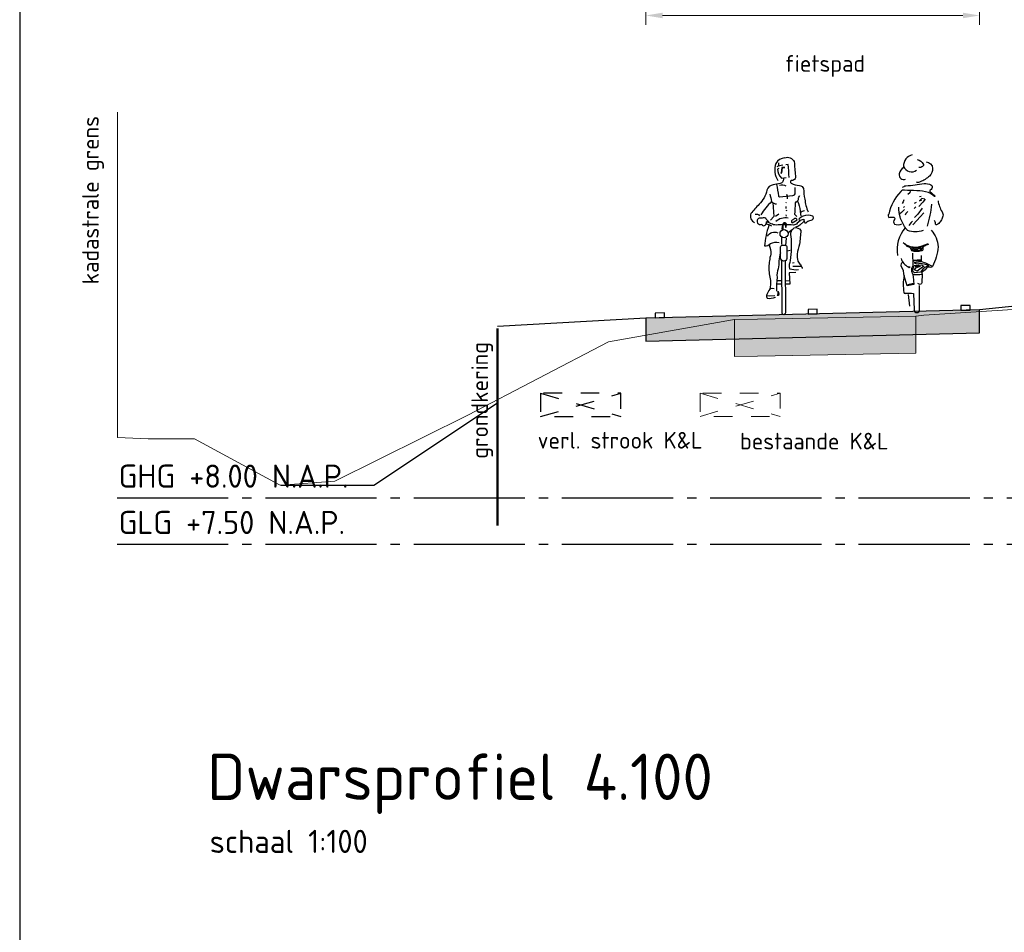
# Model space of a CAD drawing. Header units: metres. Extents: x 180716 to 180809, y 418548 to 418668.
# Tile 75 of 148: x 180716 to 180727, y 418609 to 418618. Entities that reach past the tile are written whole.
import ezdxf

# ---------------------------------------------------------------- set-up
doc = ezdxf.new("R2010")
doc.units = ezdxf.units.M
doc.linetypes.add('AL-NAP_LIJN', pattern=[15.25, 12, -1.5, 0.25, -1.5])
doc.linetypes.add('NLCS-HIDDEN', pattern=[4, 2, -2])
doc.layers.get('0').update_dxf_attribs({"color": 30, "lineweight": 0})
doc.layers.get('Defpoints').update_dxf_attribs({"lineweight": 0})
for name, color, linetype, lineweight in [('B-WE-KG-GRENS_PERCEEL-SD', 253, 'Continuous', 0), ('B-WE-KL-STROOK-GD', 8, 'NLCS-HIDDEN', 18), ('B-WE-OG-DTM-V', 253, 'Continuous', 0), ('B-WE-VH-M', 253, 'Continuous', 0), ('B-WE-VH-VERHARDING_ASFALT-GD', 253, 'Continuous', 0), ('N-WE-GK-BESCHOEIING_HOUT-GD', 130, 'GK-BESCHOEIING', 50), ('N-WE-GW-BERM-GD', 90, 'Continuous', 30), ('N-WE-GW-WATERGANG-GD', 150, 'Continuous', 30), ('N-WE-KL-STROOK-GD', 7, 'NLCS-HIDDEN', 25), ('N-WE-VH-M', 7, 'Continuous', 18), ('N-WE-VH-VERHARDING_ASFALT-GD', 210, 'Continuous', 30), ('N-WE-VW-MARKERING-GD', 7, 'Continuous', 30), ('N-WE-WH-WATERPEIL_WINTERPEIL-GD', 150, 'AL-NAP_LIJN', 25), ('N-WE-WH-WATERPEIL_ZOMERPEIL-GD', 150, 'AL-NAP_LIJN', 25), ('X-XX-AL-AANKLEDING-SD', 6, 'Continuous', 25), ('X-XX-AL-AANKLEDING-T25', 7, 'Continuous', 25), ('X-XX-AL-AANKLEDING-T50', 7, 'Continuous', 30), ('X-XX-AL-PRINCIPEPROFIEL-T18', 1, 'Continuous', 18), ('X-XX-AL-PRINCIPEPROFIEL-T25', 6, 'Continuous', 25)]:
    doc.layers.add(name, color=color, linetype=linetype, lineweight=lineweight)
doc.layers.add('B-WE-VH-VERHARDING_ASFALT-AD', color=253, linetype='Continuous', lineweight=0, transparency=0.5)
doc.layers.add('N-WE-VH-VERHARDING_ASFALT-AD', color=212, linetype='Continuous', lineweight=18, transparency=0.3)
doc.layers.add('X-XX-AL-HULPLIJN-GD', color=155, linetype='Continuous', lineweight=25, plot=False)
doc.styles.add('NLCS-ISO-M100-T18', font='NLCS-ISO.ttf', dxfattribs={"height": 0.18})
doc.styles.add('NLCS-ISO-M100-T25', font='NLCS-ISO.ttf', dxfattribs={"height": 0.25})
doc.styles.add('NLCS-ISO-M100-T50', font='NLCS-ISO.ttf', dxfattribs={"height": 0.5})
doc.styles.get("Standard").update_dxf_attribs({"font": 'arial.ttf'})
doc.linetypes.add('GK-BESCHOEIING', pattern='A,30,-5,[1,NLCS.shx,S=1,R=0,X=0,Y=0],-5', length=40)
doc.linetypes.add('KG-KADASTRAAL', pattern='A,5.5,-2,["K",Standard,S=1.8,R=0,X=0,Y=-0.9],-2,5.5,-2,[5,NLCS.shx,S=0.75,R=0,X=0,Y=0],-2', length=19)
doc.dimstyles.new('NLCS-M100-T18-PIJL_L2_H1', dxfattribs={"dimscale": 0.1, "dimtxt": 2.5, "dimasz": 1.8, "dimexe": 2, "dimexo": 2, "dimgap": 0.7, "dimtad": 1, "dimzin": 0, "dimdsep": 46, "dimtxsty": 'NLCS-ISO-M100-T18', "dimcen": 0, "dimdle": 2, "dimclrd": 256, "dimclre": 256, "dimclrt": 1, "dimadec": 1, "dimazin": 0, "dimtfac": 1, "dimtdec": 3, "dimtofl": 0, "dimtmove": 0, "dimatfit": 3, "dimfxl": 2, "dimfxlon": 1, "dimtfillclr": 256, "dimtolj": 1, "dimtzin": 0, "dimlwd": -1, "dimlwe": -1, "dimarcsym": 0})

# ---------------------------------------------------------------- blocks, each defined once
blk = doc.blocks.new('SKG-GRENS_PERCEEL-D')
at = {"linetype": 'KG-KADASTRAAL', "ltscale": 0.15, "flags": 128}
blk.add_lwpolyline([(0, 0), (0, 3.512)], dxfattribs=at)
blk = doc.blocks.new('SAL-AANKLEDING_FIETSTER_VOORAANZICHT-D')
for points in [[(0.01, 1.694, 0.224954), (-0.085, 1.633, 0.218026), (-0.065, 1.447, -0.070213)], [(-0.073, 1.599, -0.105441), (-0.01, 1.617, -1.362009)], [(0.01, 1.694, -0.362904), (0.113, 1.652, 0.015093), (0.126, 1.499, -0.568041), (0.078, 1.449, 0.463013), (0.079, 1.42, 0.11132), (0.17, 1.393, -0.31235), (0.213, 1.36, 0.04183), (0.227, 1.247, 0.074826), (0.262, 1.109, 1453.487325)], [(0.058, 1.482, 0.012848), (0.047, 1.622), (0.024, 1.618)], [(-0.052, 1.578), (-0.069, 1.572, 0.16771), (-0.026, 1.472), (0.026, 1.482)], [(-0.005, 1.475, -0.429934), (-0.039, 1.415, -0.021707), (-0.115, 1.4, 0.316506), (-0.181, 1.342, -0.14059), (-0.266, 1.191, 0.032752), (-0.355, 1.09, 0.39656), (-0.315, 0.994, 2.431502)], [(-0.08, 1.406, -0.027944), (-0.057, 1.281, 0.422814), (-0.046, 1.273), (0.097, 1.287, 0.51068), (0.123, 1.314), (0.123, 1.372)], [(-0.046, 1.396, -0.201307), (0.023, 1.389, -0.293478)], [(-0.151, 1.301, -0.014584), (-0.133, 1.221, 0.043832), (-0.247, 1.079, 3.218337)], [(0.141, 1.059), (0.119, 1.081, 0.008797), (0.128, 1.207, -0.226735), (0.143, 1.225, 0.298471), (0.159, 1.25, -0.223663), (0.175, 1.286, -4.108203)], [(-0.133, 1.221, 0.170934), (-0.077, 1.195, 0.38449)], [(0.147, 1.226, -0.087706), (0.176, 1.119, 0.04255), (0.185, 1.068, -2.271623)], [(-0.309, 1.084, -0.322135), (-0.261, 1.068, 1.351223)], [(0.312, 1.062, 0.206679), (0.211, 1.064, 0.115586), (0.164, 1.03, 0.284772), (0.168, 1.018, 0.001883), (0.215, 1.029, 0.077479), (0.228, 0.992, 0.472133), (0.25, 1, -0.166307), (0.294, 1.018, 0.498514), (0.317, 1.06), (0.312, 1.062)], [(0.222, 1.119, 0.151778), (0.18, 1.099, 0.134147)], [(-0.164, 1.007, -0.168398), (-0.194, 1.042, 0.208056), (-0.221, 1.044, -0.01449), (-0.267, 1.041, 0.431381), (-0.282, 0.989, 0.342036), (-0.238, 0.975, 0.502767), (-0.208, 0.963, 0.321691), (-0.187, 0.992, -0.567898), (-0.163, 1.007, -1.321991)], [(-0.16, 0.962, 0.073428), (-0.207, 0.741, 0.187521), (-0.143, 0.767, -0.191907), (-0.05, 0.779, 2.461001)], [(0.177, 1.012), (0.145, 0.986, -0.244623), (0.104, 0.967, 0.016865), (-0.082, 0.967, -0.118708), (-0.136, 0.981), (-0.179, 1.003), (-0.191, 0.979), (-0.162, 0.972), (-0.132, 0.957)], [(-0.087, 1.008, -0.227843), (0.046, 1.045, 0.144244)], [(0.089, 0.99), (0.143, 1.024, 0.561425), (0.116, 1.036, -0.015186), (0.09, 1.019, 0.437223), (0.089, 0.99, -0.83324)], [(0.218, 1.004), (0.172, 0.965, -0.132229), (0.125, 0.944, 0.333695)], [(-0.174, 0.847, -0.408369), (-0.065, 0.884, 0.431027)], [(0.047, 0.886, -0.028217), (0.113, 0.936, -0.34375), (0.184, 0.91, -0.008166), (0.171, 0.76, 0.053344), (0.144, 0.653, 0.087477), (0.152, 0.579, 0.083197), (0.182, 0.536, -0.082582), (0.2, 0.498, -1.052457)], [(0.086, 0.917, 0.177371), (0.076, 0.842, -0.057471), (0.07, 0.583, 0.127258), (0.061, 0.496, 0.0836), (0.16, 0.486, 2.180609)], [(-0.159, 0.754, -0.122303), (-0.141, 0.652, 0.045301), (-0.162, 0.512, 0.055524), (-0.144, 0.367, -0.09123), (-0.151, 0.276, 0.06619), (-0.181, 0.218, 0.323893), (-0.179, 0.177, 0.121836), (-0.091, 0.189, -1.824136), (-0.091, 0.188, -0.254)], [(-0.035, 0.617), (-0.036, 0.721, -0.443605), (-0.013, 0.749), (0.014, 0.749, -0.505348), (0.034, 0.726), (0.034, 0.606, -0.843072), (-0.035, 0.61), (-0.035, 0.617)], [(-0.036, 0.668, 0.016355), (-0.055, 0.582, -0.100875), (-0.06, 0.496, 0.107973), (-0.073, 0.404, 0.025875), (-0.077, 0.252, 20.285035)], [(0.014, 0.58), (0.017, 0.018, -0.965528), (-0.019, 0.016), (-0.02, 0.582)]]:
    blk.add_lwpolyline(points, format="xyb")
for points in [[(-0.056, 1.638), (-0.057, 1.608)], [(0.013, 1.588), (-0.02, 1.588), (-0.027, 1.528)], [(0.011, 1.585), (-0.017, 1.585), (-0.025, 1.53)], [(0.029, 1.3), (0.036, 1.283), (0.035, 1.251)], [(-0.119, 1.211), (-0.106, 1.06), (-0.142, 1.021)], [(0.026, 1.212), (0.021, 1.203)], [(-0.088, 1.062), (-0.054, 1.087)], [(0.024, 1.166), (0.022, 1.144)], [(0.024, 1.078), (0.025, 1.064)], [(0.028, 1.129), (0.025, 1.116)], [(-0.021, 0.756), (-0.022, 0.833)], [(0.026, 0.826), (0.02, 0.745)], [(0.036, 0.689), (0.068, 0.696)], [(0.094, 0.561), (0.112, 0.563)], [(0.131, 0.456), (0.058, 0.453), (0.065, 0.329), (0.019, 0.329)], [(0.099, 0.524), (0.149, 0.525), (0.189, 0.523)], [(-0.022, 0.364), (-0.074, 0.366)], [(-0.025, 0.329), (-0.074, 0.329)], [(0.063, 0.366), (0.022, 0.363)], [(-0.152, 0.279), (-0.127, 0.286), (-0.104, 0.284)], [(-0.06, 0.249), (-0.054, 0.225), (-0.057, 0.207), (-0.072, 0.205), (-0.066, 0.211), (-0.059, 0.225), (-0.06, 0.236), (-0.061, 0.252)], [(-0.183, 0.208), (-0.152, 0.202), (-0.097, 0.208)]]:
    blk.add_lwpolyline(points)
for points in [[(-0.027, 1.531), (-0.03, 1.526), (-0.023, 1.527)], [(0.024, 0.949), (0.023, 0.978), (0.014, 0.99), (-0.005, 0.985), (-0.01, 0.97), (-0.016, 0.942), (-0.015, 0.92), (-0.009, 0.924), (-0.01, 0.956), (-0.003, 0.982), (0.014, 0.981), (0.021, 0.973), (0.02, 0.948)]]:
    blk.add_lwpolyline(points, close=True)
blk.add_lwpolyline([(0.027, 0.946), (0.028, 0.977, 0.668087), (-0.007, 0.984, 0.16058), (-0.018, 0.91), (-0.005, 0.918), (-0.006, 0.96, -1.047019), (0.019, 0.965), (0.018, 0.945)], format="xyb", close=True)
blk.add_circle((0.003, 0.874), 0.0437)
blk = doc.blocks.new('SAL-AANKLEDING_FIETSTER_ACHTERAANZICHT-D')
for points in [[(-0.05, 1.702, 0.372994), (-0.144, 1.577, 0.503668), (-0.004, 1.537, 150.934799)], [(0.098, 1.627, -0.402545), (0.168, 1.556, -0.204448), (0.134, 1.473, -0.107787), (0.036, 1.411, -0.232599), (-0.004, 1.407, 0.756423)], [(0.002, 1.653, -0.251678), (0.069, 1.599, -0.398814), (0.06, 1.577, -0.187011), (0.02, 1.564, 2.207361)], [(-0.14, 1.565, 0.236676), (-0.192, 1.497, 0.583386), (-0.122, 1.438, -0.497614)], [(-0.156, 1.35, -0.154336), (-0.119, 1.368, 0.021693), (0.077, 1.392, -0.153975), (0.151, 1.377, -0.433195), (0.162, 1.339, -0.162977), (0.143, 1.321, 0.569715), (0.152, 1.296, 0.021653), (0.192, 1.26, -1.283993), (0.184, 1.254, 0.093544), (0.124, 1.295, 0.069195), (-0.003, 1.315, -0.023921), (-0.134, 1.321, 0.290835), (-0.175, 1.305, 0.143139), (-0.305, 1.061, 0.369113), (-0.303, 1.027, -0.046879), (-0.248, 1.03, -0.302343), (-0.241, 1.004, 0.421236), (-0.243, 0.955, 0.24644), (-0.164, 0.958, -4.327813)], [(0.228, 1.207, 0.107816), (0.271, 1.088, -0.189381), (0.28, 1.041, -0.091131), (0.263, 0.999, -0.043732), (0.235, 0.962, -0.167948), (0.21, 0.948, -0.498715), (0.199, 0.958, 0.241276), (0.185, 0.993, 2.413704)], [(0.067, 0.884, -0.173851), (-0.102, 0.884, 0.000578), (-0.124, 0.914, -0.07661), (-0.181, 1.031, -0.079973), (-0.197, 1.137, -39.687992)], [(0.156, 1.168, -0.053306), (0.109, 0.933, 2.556335)], [(-0.127, 0.915, 0.224282), (-0.209, 0.617, 1.028931)], [(0.154, 0.888, -0.165288), (0.229, 0.709, -0.089622), (0.167, 0.495, 0.086704), (0.049, 0.546), (0.048, 0.617)], [(-0.148, 0.754, 0.205807), (-0.003, 0.707, 0.105757), (0.112, 0.743, -0.456483), (0.121, 0.735, 0.023268), (0.076, 0.715, 0.20987), (0.065, 0.702, 0.124642), (0.065, 0.683, -0.545926), (0.045, 0.664, -0.163265), (-0.055, 0.667, 0.038987), (-0.069, 0.696, 0.125271), (-0.103, 0.713), (-0.129, 0.74)], [(-0.047, 0.641), (-0.043, 0.511, -0.034198), (-0.053, 0.486, 0.227614), (-0.058, 0.443, -0.044454), (-0.041, 0.39), (-0.033, 0.302), (-0.104, 0.289), (-0.138, 0.395, 0.132618), (-0.169, 0.501, -0.216367), (-0.156, 0.545, -1.928019)], [(-0.171, 0.584, 0.221629), (-0.095, 0.494), (-0.074, 0.494), (-0.084, 0.481), (-0.1, 0.493)], [(0.169, 0.498, -0.325073), (0.139, 0.489, 0.185728), (0.111, 0.488, -0.09132), (0.061, 0.439, 0.488493), (0.055, 0.416), (0.053, 0.321, -0.568599), (0.024, 0.305, -0.009736), (0.01, 0.313, 0.656385)], [(-0.138, 0.398, 0.098289), (-0.141, 0.216, 0.549463), (-0.122, 0.209, -0.073152), (-0.037, 0.205), (-0.031, 0.028, 0.941313), (0.029, 0.026), (0.028, 0.292)]]:
    blk.add_lwpolyline(points, format="xyb")
for points in [[(-0.072, 1.312), (-0.078, 1.292), (-0.098, 1.273)], [(-0.14, 1.218), (-0.15, 1.196), (-0.158, 1.178)], [(-0.01, 1.186), (-0.029, 1.175)], [(0.09, 1.225), (0.064, 1.192), (0.021, 1.144)], [(0.044, 1.251), (0.029, 1.247)], [(0.085, 1.223), (0.053, 1.232), (0.029, 1.206), (0.054, 1.216)], [(-0.134, 1.112), (-0.166, 1.079), (-0.185, 1.064)], [(-0.135, 1.144), (-0.146, 1.135)], [(-0.099, 1.089), (-0.12, 1.068), (-0.129, 1.051)], [(0.075, 1.075), (0.035, 1.032), (0, 0.993), (-0.044, 0.948)], [(-0.014, 1.142), (-0.029, 1.124)], [(0.055, 1.125), (0.008, 1.062), (-0.027, 1.025)], [(-0.049, 0.985), (-0.062, 0.972), (-0.086, 0.941)], [(-0.059, 0.686), (-0.039, 0.673), (-0.02, 0.667), (-0.027, 0.685), (-0.048, 0.689)], [(-0.058, 0.698), (0.007, 0.7), (0.087, 0.725)], [(0.059, 0.709), (0.047, 0.677), (0.004, 0.664), (0.011, 0.688), (0.041, 0.702), (0.031, 0.685)], [(-0.035, 0.558), (0.04, 0.561), (0.037, 0.547), (-0.029, 0.538), (-0.003, 0.525), (0.043, 0.532), (0.102, 0.517), (0.126, 0.505), (0.086, 0.486), (0.065, 0.467), (0.037, 0.436), (-0.027, 0.427), (-0.049, 0.451), (-0.031, 0.509), (0.049, 0.514), (0.074, 0.5), (0.031, 0.469), (0.003, 0.446), (-0.028, 0.461), (-0.014, 0.482), (0.029, 0.495), (-0.019, 0.495), (0.037, 0.501)], [(-0.045, 0.565), (0.049, 0.571)], [(-0.044, 0.412), (0.031, 0.412), (0.051, 0.413)], [(-0.1, 0.303), (-0.037, 0.316)], [(-0.096, 0.297), (-0.048, 0.311)], [(-0.078, 0.07), (-0.091, 0.193)]]:
    blk.add_lwpolyline(points)
blk.add_circle((-0.006, 0.681), 0.00976)
blk = doc.blocks.new('*D31')
at = {"layer": 'Defpoints', "color": 0, "transparency": 16777216}
for p in [(180726.511, 418618.407), (180726.511, 418614.627), (180722.911, 418614.52)]:
    blk.add_point(p, dxfattribs=at)
at = {"layer": 'N-WE-VH-M', "transparency": 16777216}
for p, q in [((180722.911, 418618.307), (180722.911, 418618.507)), ((180726.511, 418618.307), (180726.511, 418618.507)), ((180723.091, 418618.407), (180726.331, 418618.407))]:
    blk.add_line(p, q, dxfattribs=at)
for points in [[(180723.091, 418618.437), (180723.091, 418618.377), (180722.911, 418618.407)], [(180726.331, 418618.437), (180726.331, 418618.377), (180726.511, 418618.407)]]:
    blk.add_solid(points, dxfattribs=at)
at = {"layer": 'N-WE-VH-M', "color": 1, "transparency": 16777216, "insert": (180724.711, 418618.567), "char_height": 0.18, "attachment_point": 5, "style": 'NLCS-ISO-M100-T18'}
blk.add_mtext('\\A1;3.60', dxfattribs=at)

msp = doc.modelspace()

# ---------------------------------------------------------------- hatches: boundary and pattern name
at = {"layer": 'B-WE-VH-VERHARDING_ASFALT-AD'}
h = msp.add_hatch(color=256, dxfattribs=at)
h.dxf.hatch_style = 1
h.paths.add_polyline_path([(180725.822, 418614.763), (180725.822, 418615.163), (180724.114, 418615.131), (180723.868, 418615.126), (180723.868, 418614.726), (180724.114, 418614.731)])
at = {"layer": 'N-WE-VH-VERHARDING_ASFALT-AD'}
h = msp.add_hatch(color=256, dxfattribs=at)
h.dxf.hatch_style = 1
h.paths.add_polyline_path([(180726.511, 418615.231), (180722.911, 418615.141), (180722.911, 418614.891), (180726.511, 418614.981)])

# ---------------------------------------------------------------- linework, layer by layer
at = {"flags": 128}
msp.add_lwpolyline([(180721.311, 418613.961), (180721.311, 418615.028)], dxfattribs=at)
at = {"layer": 'B-WE-KL-STROOK-GD', "ltscale": 0.1, "flags": 128}
msp.add_lwpolyline([(180723.496, 418614.329), (180723.496, 418614.079), (180724.361, 418614.079), (180724.361, 418614.329)], close=True, dxfattribs=at)
for points in [[(180723.496, 418614.329), (180724.361, 418614.079)], [(180723.496, 418614.079), (180724.361, 418614.329)]]:
    msp.add_lwpolyline(points, dxfattribs=at)
at = {"layer": 'B-WE-OG-DTM-V', "flags": 128}
msp.add_lwpolyline([(180717.211, 418613.852), (180717.542, 418613.839), (180717.6, 418613.839), (180718.042, 418613.839), (180718.906, 418613.369), (180718.966, 418613.337), (180718.976, 418613.337), (180719.556, 418613.382), (180720.99, 418614.094), (180722.508, 418614.883), (180723.847, 418615.122), (180723.868, 418615.126), (180724.114, 418615.131), (180725.822, 418615.163), (180725.91, 418615.171), (180729.694, 418615.412)], dxfattribs=at)
at = {"layer": 'B-WE-VH-VERHARDING_ASFALT-GD', "flags": 128}
msp.add_lwpolyline([(180725.822, 418614.763), (180725.822, 418615.163), (180724.114, 418615.131), (180723.868, 418615.126), (180723.868, 418614.726), (180724.114, 418614.731)], close=True, dxfattribs=at)
at = {"layer": 'N-WE-GK-BESCHOEIING_HOUT-GD', "flags": 128}
msp.add_lwpolyline([(180721.311, 418615.028), (180721.311, 418612.901)], dxfattribs=at)
at = {"layer": 'N-WE-GW-BERM-GD', "flags": 128}
for points in [[(180729.462, 418615.535), (180726.511, 418615.231)], [(180722.911, 418615.141), (180721.311, 418615.051)]]:
    msp.add_lwpolyline(points, dxfattribs=at)
at = {"layer": 'N-WE-GW-WATERGANG-GD', "flags": 128}
msp.add_lwpolyline([(180718.976, 418613.337), (180719.976, 418613.337), (180721.311, 418614.228)], dxfattribs=at)
at = {"layer": 'N-WE-KL-STROOK-GD', "ltscale": 0.1, "flags": 128}
msp.add_lwpolyline([(180721.776, 418614.329), (180721.776, 418614.079), (180722.642, 418614.079), (180722.642, 418614.329)], close=True, dxfattribs=at)
for points in [[(180721.776, 418614.329), (180722.642, 418614.079)], [(180721.776, 418614.079), (180722.642, 418614.329)]]:
    msp.add_lwpolyline(points, dxfattribs=at)
at = {"layer": 'N-WE-VH-VERHARDING_ASFALT-GD', "flags": 128}
msp.add_lwpolyline([(180726.511, 418615.231), (180722.911, 418615.141), (180722.911, 418614.891), (180726.511, 418614.981), (180726.511, 418615.231)], close=True, dxfattribs=at)
at = {"layer": 'N-WE-VW-MARKERING-GD', "flags": 128}
for points in [[(180723.111, 418615.196), (180723.011, 418615.193), (180723.011, 418615.143), (180723.109, 418615.146), (180723.111, 418615.146)], [(180724.761, 418615.237), (180724.661, 418615.235), (180724.661, 418615.185), (180724.761, 418615.187)], [(180726.411, 418615.278), (180726.311, 418615.276), (180726.311, 418615.226), (180726.35, 418615.227), (180726.411, 418615.228)]]:
    msp.add_lwpolyline(points, close=True, dxfattribs=at)
at = {"layer": 'N-WE-WH-WATERPEIL_WINTERPEIL-GD', "ltscale": 0.1, "flags": 128}
msp.add_lwpolyline([(180717.206, 418612.702), (180750.131, 418612.702)], dxfattribs=at)
at = {"layer": 'N-WE-WH-WATERPEIL_ZOMERPEIL-GD', "ltscale": 0.1, "flags": 128}
msp.add_lwpolyline([(180717.206, 418613.202), (180750.131, 418613.202)], dxfattribs=at)
at = {"layer": 'X-XX-AL-HULPLIJN-GD', "flags": 128}
msp.add_lwpolyline([(180756.155, 418627.659), (180716.155, 418627.659), (180716.155, 418607.659), (180756.155, 418607.659)], close=True, dxfattribs=at)

# ---------------------------------------------------------------- block references
at = {"layer": 'B-WE-KG-GRENS_PERCEEL-SD'}
msp.add_blockref('SKG-GRENS_PERCEEL-D', (180717.211, 418613.852), dxfattribs=at)
at = {"layer": 'X-XX-AL-AANKLEDING-SD'}
for name, p in [('SAL-AANKLEDING_FIETSTER_ACHTERAANZICHT-D', (180725.836, 418615.201)), ('SAL-AANKLEDING_FIETSTER_VOORAANZICHT-D', (180724.399, 418615.178))]:
    msp.add_blockref(name, p, dxfattribs=at)

# ---------------------------------------------------------------- texts
at = {"layer": 'B-WE-VH-M', "insert": (180724.407, 418617.979), "char_height": 0.18, "attachment_point": 1, "style": 'NLCS-ISO-M100-T18'}
msp.add_mtext_dynamic_manual_height_columns('fietspad', width=1.40239, gutter_width=12.5, heights=[0], dxfattribs=at)
at = {"layer": 'B-WE-VH-M', "insert": (180716.829, 418615.506), "char_height": 0.18, "attachment_point": 1, "rotation": 90, "style": 'NLCS-ISO-M100-T18'}
msp.add_mtext_dynamic_manual_height_columns('kadastrale grens', width=1.91658, gutter_width=12.5, heights=[0], dxfattribs=at)
at = {"layer": 'X-XX-AL-AANKLEDING-T25', "style": 'NLCS-ISO-M100-T25'}
msp.add_text('schaal 1:100', height=0.25, dxfattribs=at).set_placement((180718.206, 418609.368))
at = {"layer": 'X-XX-AL-AANKLEDING-T50', "style": 'NLCS-ISO-M100-T50'}
msp.add_text('Dwarsprofiel 4.100', height=0.5, dxfattribs=at).set_placement((180718.179, 418609.94))
at = {"layer": 'X-XX-AL-PRINCIPEPROFIEL-T18', "insert": (180721.028, 418614.882), "char_height": 0.18, "width": 2.01493, "attachment_point": 3, "rotation": 90, "style": 'NLCS-ISO-M100-T18'}
msp.add_mtext('grondkering', dxfattribs=at)
at = {"layer": 'X-XX-AL-PRINCIPEPROFIEL-T18', "char_height": 0.18, "width": 2.01493, "attachment_point": 3, "style": 'NLCS-ISO-M100-T18'}
for s, insert in [('verl. strook K&L', (180723.522, 418613.912)), ('bestaande K&L', (180725.529, 418613.903))]:
    msp.add_mtext(s, dxfattribs=dict(at, insert=insert))
at = {"layer": 'X-XX-AL-PRINCIPEPROFIEL-T25', "char_height": 0.25, "width": 3.9656, "attachment_point": 1, "rotation": 0, "style": 'NLCS-ISO-M100-T25'}
for s, insert in [('GHG +8.00 N.A.P.', (180717.222, 418613.56)), ('GLG +7.50 N.A.P.', (180717.222, 418613.06))]:
    msp.add_mtext(s, dxfattribs=dict(at, insert=insert))

# ---------------------------------------------------------------- dimensions: what is measured, and where the dimension line sits
at = {"layer": 'N-WE-VH-M'}
dim = msp.add_linear_dim(base=(180726.511, 418618.407), p1=(180722.911, 418614.52), p2=(180726.511, 418614.627), dimstyle='NLCS-M100-T18-PIJL_L2_H1', override={"dimexe": 1, "dimexo": 1, "dimdle": 1, "dimtofl": 1, "dimfxl": 1}, dxfattribs=at)
dim.commit()
dim.dimension.update_dxf_attribs({"geometry": '*D31', "text_midpoint": (180724.711, 418618.407), "dimtype": 160})

doc.saveas('drawing.dxf')
